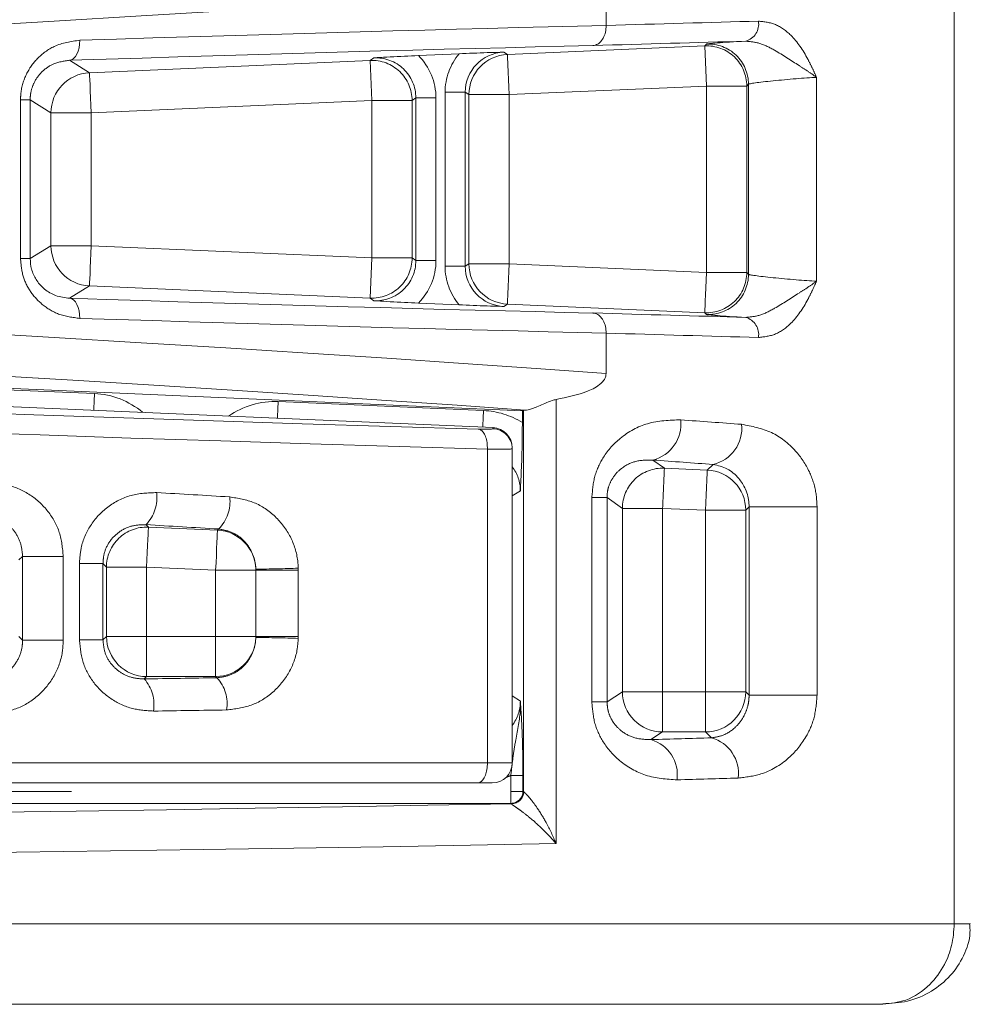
# Model space of a CAD drawing. Header units: millimetres. Extents: x 2 to 601, y 5 to 415.
# Tile 122 of 141: x 437.35 to 439.72, y 281.16 to 283.61. Entities that reach past the tile are written whole.
import ezdxf

# ---------------------------------------------------------------- set-up
doc = ezdxf.new("R2010")
doc.units = ezdxf.units.MM
doc.linetypes.add('PHANTOM', pattern=[12.7, 6.35, -1.27, 1.27, -1.27, 1.27, -1.27])
doc.styles.add('SLDTEXTSTYLE0', font='TXT', dxfattribs={"width": 0.605})
doc.dimstyles.new('SLDDIMSTYLE2', dxfattribs={"dimtxt": 2.5, "dimasz": 2.5, "dimexe": 0, "dimexo": 0.0625, "dimtad": 1, "dimdec": 0, "dimlfac": 10, "dimrnd": 1e-09, "dimzin": 12, "dimdsep": 46, "dimtxsty": 'SLDTEXTSTYLE0', "dimsah": 1, "dimcen": 0.09, "dimadec": 0, "dimazin": 3, "dimtfac": 1, "dimtdec": 0, "dimtofl": 0, "dimtmove": 0, "dimatfit": 3, "dimfxl": 0, "dimfrac": 2, "dimtolj": 1, "dimtzin": 12, "dimarcsym": 0})

# ---------------------------------------------------------------- blocks, each defined once
blk = doc.blocks.new('_D_3')
at = {"color": 7, "linetype": 'Continuous', "lineweight": 0}
for p, q in [((147.0729, 285.3898), (147.0729, 311.1765)), ((504.3394, 282.2649), (504.3394, 311.1765)), ((504.3394, 310.1765), (147.0729, 310.1765))]:
    blk.add_line(p, q, dxfattribs=at)
for points in [[(147.0729, 310.1765), (149.5729, 309.8665), (149.5729, 310.4865)], [(504.3394, 310.1765), (501.8394, 310.4865), (501.8394, 309.8665)]]:
    blk.add_solid(points, dxfattribs=at)
at = {"color": 7, "linetype": 'Continuous', "lineweight": 0, "char_height": 2.5, "attachment_point": 1, "style": 'SLDTEXTSTYLE0'}
for s, insert in [('3573', (332.329, 313.3991)), ('~', (330.3221, 313.3991))]:
    blk.add_mtext(s, dxfattribs=dict(at, insert=insert))

msp = doc.modelspace()

# ---------------------------------------------------------------- linework, layer by layer
at = {"color": 7, "linetype": 'PHANTOM', "lineweight": 0}
for p, q in [((439.6759, 281.3598), (439.6759, 284.6018)), ((438.566, 283.52), (439.0563, 283.5414)), ((439.0563, 283.5414), (439.0605, 283.5458)), ((439.0607, 283.4415), (439.0563, 283.5414)), ((438.2249, 283.5051), (438.2342, 283.5117)), ((438.5567, 283.5258), (438.566, 283.52)), ((437.4786, 283.5054), (437.5278, 283.4747)), ((437.5278, 283.4747), (438.2249, 283.5051)), ((438.2293, 283.4052), (438.2249, 283.5051)), ((439.3337, 283.4631), (439.3337, 282.9565)), ((439.0607, 283.4415), (438.5703, 283.4201)), ((439.0607, 282.9781), (439.0607, 283.4415)), ((439.0607, 283.4415), (439.1607, 283.4415)), ((439.1648, 283.4459), (439.1607, 283.4415)), ((439.1607, 283.4415), (439.1607, 282.9781)), ((439.1648, 282.9737), (439.1648, 283.4459)), ((438.3385, 283.4118), (438.3293, 283.4052)), ((438.3385, 283.4118), (438.3885, 283.4118)), ((438.3385, 283.0078), (438.3385, 283.4118)), ((438.3885, 283.4118), (438.3885, 283.0078)), ((438.4611, 283.4259), (438.4111, 283.4259)), ((438.4111, 282.9937), (438.4111, 283.4259)), ((438.4611, 283.4259), (438.4611, 282.9937)), ((438.4704, 283.4201), (438.4611, 283.4259)), ((438.4704, 282.9995), (438.4704, 283.4201)), ((438.4704, 283.4201), (438.5703, 283.4201)), ((438.5703, 283.4201), (438.5703, 282.9995)), ((437.3566, 283.0126), (437.3566, 283.407)), ((437.3805, 283.407), (437.3566, 283.407)), ((437.3805, 283.407), (437.3805, 283.0126)), ((437.4322, 283.3748), (437.3805, 283.407)), ((438.2293, 283.4052), (437.5322, 283.3748)), ((438.3293, 283.4052), (438.2293, 283.4052)), ((438.2293, 283.0144), (438.2293, 283.4052)), ((438.3293, 283.4052), (438.3293, 283.0144)), ((437.4322, 283.0448), (437.4322, 283.3748)), ((437.5322, 283.3748), (437.4322, 283.3748)), ((437.5322, 283.3748), (437.5322, 283.0448)), ((437.3805, 283.0126), (437.4322, 283.0448)), ((437.5322, 283.0448), (437.4322, 283.0448)), ((437.5322, 283.0448), (438.2293, 283.0144)), ((437.3805, 283.0126), (437.3566, 283.0126)), ((438.2249, 282.9145), (438.2293, 283.0144)), ((438.3293, 283.0144), (438.2293, 283.0144)), ((438.3293, 283.0144), (438.3385, 283.0078)), ((438.3385, 283.0078), (438.3885, 283.0078)), ((438.4611, 282.9937), (438.4111, 282.9937)), ((438.4611, 282.9937), (438.4704, 282.9995)), ((438.4704, 282.9995), (438.5703, 282.9995)), ((438.5703, 282.9995), (439.0607, 282.9781)), ((439.0607, 282.9781), (439.1607, 282.9781)), ((439.1607, 282.9781), (439.1648, 282.9737)), ((437.5278, 282.9449), (437.4786, 282.9142)), ((438.2249, 282.9145), (437.5278, 282.9449)), ((438.2342, 282.9079), (438.2249, 282.9145)), ((438.566, 282.8996), (438.5567, 282.8939)), ((439.0563, 282.8782), (438.566, 282.8996)), ((439.0605, 282.8738), (439.0563, 282.8782)), ((437.0273, 282.6997), (437.5401, 282.6773)), ((437.9968, 282.6574), (438.5068, 282.6351)), ((438.6867, 282.6627), (438.6867, 281.5593)), ((438.5302, 282.5901), (438.5302, 282.5928)), ((438.9273, 282.5122), (438.9558, 282.492)), ((438.9558, 282.492), (439.0624, 282.4874)), ((439.0624, 282.4874), (439.0768, 282.5012)), ((438.5981, 282.4356), (438.578, 282.423)), ((438.7758, 281.9113), (438.7758, 282.4192)), ((438.7758, 282.4192), (438.8136, 282.4192)), ((438.8136, 282.4192), (438.8136, 281.9113)), ((438.8516, 282.3922), (438.8136, 282.4192)), ((438.8516, 281.9366), (438.8516, 282.3922)), ((438.8516, 282.3922), (438.9514, 282.3922)), ((439.058, 282.3875), (438.9514, 282.3922)), ((438.9514, 282.3922), (438.9514, 281.9366)), ((439.058, 281.9366), (439.058, 282.3875)), ((439.058, 282.3875), (439.158, 282.3875)), ((439.1664, 282.3956), (439.158, 282.3875)), ((439.158, 282.3875), (439.158, 281.9366)), ((439.1664, 282.3956), (439.3352, 282.3956)), ((439.1664, 281.9281), (439.1664, 282.3956)), ((439.3352, 282.3956), (439.3352, 281.9281)), ((437.6685, 282.3516), (437.6743, 282.3455)), ((437.6743, 282.3455), (437.8457, 282.3381)), ((437.8457, 282.3381), (437.8486, 282.3408)), ((437.3618, 282.2728), (437.3525, 282.264)), ((437.3618, 282.2728), (437.4628, 282.2728)), ((437.3618, 282.0648), (437.3618, 282.2728)), ((437.4628, 282.2728), (437.4628, 282.0648)), ((437.5029, 282.0654), (437.5029, 282.2548)), ((437.5029, 282.2548), (437.5614, 282.2548)), ((437.5614, 282.2548), (437.5614, 282.0654)), ((437.57, 282.2458), (437.5614, 282.2548)), ((437.57, 282.0741), (437.57, 282.2458)), ((437.57, 282.2458), (437.6699, 282.2458)), ((437.8413, 282.2383), (437.6699, 282.2458)), ((437.6699, 282.2458), (437.6699, 282.0741)), ((437.9412, 282.2383), (437.8413, 282.2383)), ((437.8413, 282.0741), (437.8413, 282.2383)), ((437.9412, 282.2383), (437.9412, 282.2412)), ((437.9412, 282.2383), (438.0466, 282.2383)), ((437.9412, 282.0741), (437.9412, 282.2383)), ((438.0465, 282.2435), (438.0466, 282.2383)), ((438.0466, 282.2383), (438.0466, 282.0741)), ((437.3525, 282.0741), (437.3618, 282.0648)), ((437.3618, 282.0648), (437.4628, 282.0648)), ((437.5029, 282.0654), (437.5614, 282.0654)), ((437.5614, 282.0654), (437.57, 282.0741)), ((437.6699, 282.0741), (437.57, 282.0741)), ((437.6699, 282.0741), (437.8413, 282.0741)), ((437.6699, 282.0741), (437.6699, 281.9742)), ((437.8413, 282.0741), (437.8413, 281.9742)), ((437.8413, 282.0741), (437.9412, 282.0741)), ((437.9412, 282.0713), (437.9412, 282.0741)), ((437.9412, 282.0741), (438.0466, 282.0741)), ((438.0466, 282.0741), (438.0465, 282.0691)), ((437.6699, 281.9742), (437.664, 281.9683)), ((437.8413, 281.9742), (437.6699, 281.9742)), ((437.8444, 281.9712), (437.8413, 281.9742)), ((438.578, 281.9264), (438.5981, 281.913)), ((438.8136, 281.9113), (438.8516, 281.9366)), ((438.8516, 281.9366), (438.9514, 281.9366)), ((438.9514, 281.9366), (439.058, 281.9366)), ((438.9514, 281.9366), (438.9514, 281.8366)), ((439.058, 281.9366), (439.158, 281.9366)), ((439.058, 281.9366), (439.058, 281.8366)), ((439.158, 281.9366), (439.1664, 281.9281)), ((439.1664, 281.9281), (439.3352, 281.9281)), ((438.7758, 281.9113), (438.8136, 281.9113)), ((438.9514, 281.8366), (438.9226, 281.8174)), ((439.058, 281.8366), (438.9514, 281.8366)), ((439.0727, 281.822), (439.058, 281.8366)), ((434.7604, 281.7598), (438.5164, 281.7598)), ((438.5164, 281.7598), (438.578, 281.7598)), ((438.5746, 281.7284), (438.6046, 281.7284)), ((438.5746, 281.689), (438.5746, 281.7284)), ((438.6046, 281.7284), (438.6046, 281.689)), ((428.5936, 281.689), (438.5746, 281.689)), ((438.5746, 281.659), (438.5746, 281.689)), ((438.5746, 281.689), (438.6046, 281.689)), ((438.6046, 281.689), (438.6061, 281.6883)), ((438.6061, 281.6883), (438.6063, 281.6882)), ((438.5761, 281.6583), (438.5746, 281.659)), ((438.576, 281.6582), (438.5761, 281.6583)), ((434.8409, 281.3598), (439.6759, 281.3598)), ((439.6759, 281.3598), (439.7163, 281.3598))]:
    msp.add_line(p, q, dxfattribs=at)
at = {"color": 7, "linetype": 'Continuous', "lineweight": 15}
for p, q in [((438.8112, 283.5921), (438.8112, 283.6926)), ((438.8112, 283.5919), (438.8112, 283.5921)), ((438.3451, 283.5174), (438.4458, 283.5218)), ((438.4458, 282.8979), (438.3451, 282.9022)), ((438.8112, 282.8275), (438.8112, 282.8277)), ((438.8112, 282.7271), (438.8112, 282.8275)), ((434.5848, 282.8098), (438.6031, 282.6344)), ((434.5848, 282.765), (438.5302, 282.5928)), ((438.6031, 282.6344), (438.6063, 282.6358)), ((438.6031, 282.6056), (438.6031, 282.6344)), ((438.6063, 281.6882), (438.6063, 282.6358)), ((438.5164, 282.5392), (438.5164, 282.5389)), ((438.5164, 281.7598), (438.5164, 282.5389)), ((438.578, 282.5428), (438.578, 282.5402)), ((438.578, 282.5402), (438.578, 281.7598)), ((438.4916, 281.7098), (434.7599, 281.7098)), ((438.528, 281.7098), (438.4916, 281.7098)), ((438.5746, 281.659), (428.7544, 281.659)), ((439.4984, 281.1598), (434.8181, 281.1598))]:
    msp.add_line(p, q, dxfattribs=at)
at = {"color": 7, "linetype": 'PHANTOM', "lineweight": 0, "flags": 128}
for points in [[(437.4786, 283.5054), (437.4837, 283.5067), (437.4886, 283.5097), (437.493, 283.5145), (437.4968, 283.5207), (437.4999, 283.5282), (437.5021, 283.5367), (437.5034, 283.5458), (437.5037, 283.5553)], [(437.5322, 283.3748), (437.5314, 283.3941), (437.5306, 283.4126), (437.5298, 283.4297), (437.5292, 283.4448), (437.5286, 283.4572), (437.5282, 283.4666), (437.5279, 283.4725), (437.5278, 283.4747)], [(437.5322, 283.0448), (437.5314, 283.0256), (437.5306, 283.007), (437.5298, 282.9899), (437.5292, 282.9748), (437.5286, 282.9624), (437.5282, 282.953), (437.5279, 282.9472), (437.5278, 282.9449)], [(439.0607, 282.9781), (439.0598, 282.9588), (439.059, 282.9403), (439.0583, 282.9231), (439.0576, 282.9081), (439.0571, 282.8956), (439.0567, 282.8863), (439.0564, 282.8804), (439.0563, 282.8782)], [(437.4786, 282.9142), (437.4837, 282.9129), (437.4886, 282.9099), (437.493, 282.9052), (437.4968, 282.8989), (437.4999, 282.8914), (437.5021, 282.883), (437.5034, 282.8738), (437.5037, 282.8643)], [(437.5401, 282.6773), (437.5393, 282.6583), (437.5385, 282.6399), (437.5383, 282.6361)], [(437.9968, 282.6574), (437.996, 282.6383), (437.9952, 282.62), (437.995, 282.6161)], [(438.5068, 282.6351), (438.5059, 282.6161), (438.5051, 282.5977), (438.505, 282.5939)], [(437.6743, 282.3455), (437.6742, 282.3428), (437.6739, 282.3365), (437.6735, 282.327), (437.6729, 282.3145), (437.6723, 282.2996), (437.6715, 282.2828), (437.6707, 282.2646), (437.6699, 282.2458)], [(437.8457, 282.3381), (437.8456, 282.3353), (437.8453, 282.329), (437.8449, 282.3195), (437.8443, 282.3071), (437.8437, 282.2922), (437.843, 282.2753), (437.8422, 282.2571), (437.8413, 282.2383)]]:
    msp.add_lwpolyline(points, dxfattribs=at)
at = {"color": 7, "linetype": 'PHANTOM', "lineweight": 0}
for centre, radius, start, end in [((439.1456, 283.5957), 0.0445, 286.3329, 9.3921), ((439.0606, 283.4415), 0.1, 0.0304, 92.475), ((439.0648, 283.4459), 0.1, 0.0114, 92.4809), ((438.5704, 283.4201), 0.1, 92.5318, 179.9788), ((451.0069, 284.0134), 12.4507, 182.27096, 182.73108), ((438.2293, 283.4052), 0.1, 0.0171, 92.4752), ((437.5323, 283.3747), 0.1001, 92.546, 179.9645), ((437.5323, 283.0449), 0.1001, 180.0355, 267.454), ((438.2293, 283.0144), 0.1, 267.5248, 359.9829), ((438.5704, 282.9996), 0.1, 180.0212, 267.4682), ((451.0069, 282.4063), 12.4507, 177.26892, 177.72904), ((439.0606, 282.9782), 0.1, 267.525, 359.9696), ((439.0648, 282.9738), 0.1, 267.5191, 359.9886), ((439.1456, 282.824), 0.0445, 350.6079, 73.6671), ((438.9044, 282.6019), 0.0926, 284.3164, 6.2788), ((438.528, 282.5402), 0.05, 0.0045, 87.5111), ((439.0556, 282.5914), 0.0927, 283.2266, 5.9568), ((438.9517, 282.392), 0.1001, 87.6546, 179.8924), ((474.7769, 280.8852), 35.8571, 177.43165, 177.59134), ((492.1822, 280.1161), 53.1727, 177.44399, 177.55168), ((439.0579, 282.3874), 0.1001, 0.0716, 87.4298), ((437.5968, 282.4196), 0.0988, 316.5441, 6.8908), ((437.7818, 282.4087), 0.0952, 314.5052, 7.1796), ((437.6702, 282.2454), 0.1002, 87.6882, 179.8021), ((437.841, 282.238), 0.1002, 1.8318, 87.315), ((437.9219, 285.5436), 3.3025, 270.335, 272.1638), ((437.6703, 282.0744), 0.1002, 180.2008, 269.8052), ((437.841, 282.0745), 0.1002, 270.1965, 358.2155), ((437.9219, 278.6451), 3.4262, 87.9156, 89.6783), ((437.5905, 281.9041), 0.0976, 350.7467, 41.132), ((437.7757, 281.9068), 0.0941, 350.5132, 43.1596), ((438.9517, 281.9367), 0.1001, 180.0939, 269.8685), ((439.0579, 281.9367), 0.1001, 270.0676, 359.9289), ((439.0484, 281.7337), 0.0916, 352.6865, 74.6084), ((438.8967, 281.7298), 0.0914, 352.2637, 73.5408), ((438.5745, 281.6891), 0.03, 270.1483, 359.8909), ((438.5761, 281.6883), 0.03, 270.1021, 359.9371)]:
    msp.add_arc(centre, radius, start, end, dxfattribs=at)
at = {"color": 7, "linetype": 'Continuous', "lineweight": 15}
for centre, radius, start, end in [((438.528, 281.7598), 0.05, 270, 0), ((438.5762, 281.6883), 0.0301, 269.6239, 359.8435)]:
    msp.add_arc(centre, radius, start, end, dxfattribs=at)
at = {"color": 7, "linetype": 'PHANTOM', "lineweight": 0}
for centre, major_axis, ratio, start_param, end_param in [((434.2443, 283.6956), (5.8647, 0.2562), 0.026161, 4.882562, 5.550835), ((434.2487, 283.5957), (5.9647, 0.2562), 0.025724, 4.8826, 5.582202), ((434.2487, 283.3278), (5.9647, 0.2583), 0.017293, 0.699129, 0.99281), ((433.6848, 283.2585), (8.2, 0.3559), 0.017333, 0.834075, 0.894693), ((434.2508, 283.2779), (5.9147, 0.2583), 0.017438, 0.698287, 0.992797), ((433.687, 283.2086), (8.15, 0.3559), 0.017438, 0.834065, 0.895286), ((439.2605, 283.5544), (0.2, 0.0087), 0.017438, 2.107172, 3.123378), ((438.2385, 283.4117), (0.0816, 0.058), 0.998969, 5.665439, 7.27939), ((438.2385, 283.4117), (-0.1223, -0.087), 0.999484, 2.523847, 3.304561), ((438.5612, 283.4258), (-0.1273, 0.0794), 0.999524, 6.147041, 6.840532), ((438.5612, 283.4258), (0.0849, -0.053), 0.999049, 2.172212, 3.698939), ((439.2648, 283.4546), (0.1, 0.0087), 0.034679, 0.807806, 3.121107), ((438.2385, 283.0079), (0.0816, -0.058), 0.998969, 5.28698, 6.900931), ((438.2385, 283.0079), (0.1223, -0.087), 0.999484, 6.120217, 6.900931), ((438.5612, 282.9938), (0.1273, 0.0794), 0.999524, 2.584246, 3.277737), ((438.5612, 282.9938), (0.0849, 0.053), 0.999049, 2.584246, 4.110973), ((439.2648, 282.9651), (0.1, -0.0087), 0.034679, 3.162078, 5.47538), ((434.2487, 282.8239), (5.9647, -0.2562), 0.025724, 0.700983, 1.400585), ((434.2508, 283.1417), (5.9147, -0.2583), 0.017438, 5.290388, 5.584898), ((433.687, 283.2111), (8.15, -0.3559), 0.017438, 5.387899, 5.44912), ((439.2605, 282.8652), (0.2, -0.0087), 0.017438, 3.159808, 4.176014), ((434.2487, 283.0918), (5.9647, -0.2583), 0.017293, 5.290375, 5.584057), ((434.2443, 282.724), (5.8647, -0.2562), 0.026161, 0.73235, 1.400623), ((433.6848, 283.1611), (8.2, -0.3559), 0.017333, 5.388492, 5.449111), ((434.6701, 283.099), (10.532, -0.4604), 0.034887, 4.732561, 5.085454), ((437.5312, 282.4774), (-0.1446, -0.1385), 0.998834, 3.250522, 3.904591), ((434.6679, 283.0491), (10.582, -0.4604), 0.034723, 4.732547, 5.086117), ((437.9884, 282.4575), (-0.1385, 0.1447), 0.998727, 5.476607, 6.130676), ((438.4977, 282.4352), (0.1701, 0.106), 0.998099, 0.460185, 0.968898), ((433.6848, 282.6255), (8.2, -0.3541), 0.034464, 0.843161, 0.867637), ((438.4302, 282.5945), (0.1, -0.0044), 0.034887, 5.402483, 6.28471), ((438.428, 282.5446), (0.15, -0.0044), 0.023283, 5.34318, 6.283863), ((433.6804, 282.5256), (8.1, -0.3541), 0.034887, 0.843198, 0.867674), ((438.4977, 282.4352), (0.0853, 0.0532), 0.994321, 5.726662, 6.37187), ((434.6679, 282.0347), (10.582, -0.4598), 0.051963, 1.26501, 1.282957), ((434.6644, 281.9549), (10.502, -0.4598), 0.052358, 1.265045, 1.282992), ((434.6679, 282.4958), (10.502, 0), 0.052408, 5.001695, 5.019662), ((438.4977, 281.9134), (0.0837, -0.0558), 0.994096, 6.224716, 6.87004), ((434.6679, 282.4159), (10.582, 0), 0.052012, 5.001695, 5.019662), ((433.6848, 282.0332), (8.1, 0), 0.034921, 5.415559, 5.440114), ((438.4977, 281.9134), (-0.1668, 0.1111), 0.998023, 2.489418, 2.551796), ((433.6848, 281.9332), (8.2, 0), 0.034495, 5.415559, 5.440114), ((433.6848, 281.8273), (8.1, 0), 0.026186, 4.853852, 5.360738), ((433.6848, 281.7274), (8.2, 0), 0.025867, 4.853852, 5.368432)]:
    msp.add_ellipse(centre, major_axis=major_axis, ratio=ratio, start_param=start_param, end_param=end_param, dxfattribs=at)
at = {"color": 7, "linetype": 'Continuous', "lineweight": 15}
for centre, major_axis, ratio, start_param, end_param in [((438.6562, 282.6336), (0.05, -0.0022), 0.026161, 2.759153, 3.090376), ((438.528, 282.5428), (0, 0.05), 0.99939, 4.712389, 6.239579)]:
    msp.add_ellipse(centre, major_axis=major_axis, ratio=ratio, start_param=start_param, end_param=end_param, dxfattribs=at)
for points, knots in [([(438.7783, 283.5421), (438.7785, 283.5421), (438.7806, 283.5422), (438.7867, 283.5435), (438.7957, 283.5489), (438.8044, 283.5602), (438.8103, 283.5751), (438.8109, 283.5863), (438.8112, 283.5919)], [0, 0, 0, 0, 0.013154, 0.1192682, 0.3403597, 0.5606007, 0.780288, 1, 1, 1, 1]), ([(438.2342, 283.5117), (438.2344, 283.5117), (438.2371, 283.5118), (438.261, 283.5132), (438.2956, 283.5151), (438.3332, 283.5168), (438.3451, 283.5174)], [0, 0, 0, 0, 0.005044, 0.083145, 0.711302, 1, 1, 1, 1]), ([(438.4458, 283.5218), (438.4576, 283.5223), (438.4952, 283.5238), (438.53, 283.5249), (438.5538, 283.5257), (438.5566, 283.5257), (438.5567, 283.5258)], [0, 0, 0, 0, 0.2887743, 0.9165898, 0.9948024, 1, 1, 1, 1]), ([(437.3805, 283.0126), (437.3811, 283.0037), (437.3818, 282.9938), (437.3875, 282.9752), (437.3969, 282.956), (437.4174, 282.9345), (437.4454, 282.9182), (437.4668, 282.9156), (437.4786, 282.9142)], [0, 0, 0, 0, 0.144084, 0.161301, 0.327545, 0.511311, 0.731975, 1, 1, 1, 1]), ([(438.3451, 282.9022), (438.3332, 282.9028), (438.2956, 282.9045), (438.261, 282.9065), (438.2371, 282.9078), (438.2344, 282.9079), (438.2342, 282.9079)], [0, 0, 0, 0, 0.288698, 0.916855, 0.994956, 1, 1, 1, 1]), ([(438.5567, 282.8939), (438.5566, 282.8939), (438.5538, 282.894), (438.53, 282.8947), (438.4952, 282.8958), (438.4576, 282.8974), (438.4458, 282.8979)], [0, 0, 0, 0, 0.005198, 0.08341, 0.711226, 1, 1, 1, 1]), ([(438.7783, 282.8776), (438.7785, 282.8776), (438.7806, 282.8774), (438.7867, 282.8762), (438.7957, 282.8708), (438.8044, 282.8594), (438.8103, 282.8445), (438.8109, 282.8333), (438.8112, 282.8277)], [0, 0, 0, 0, 0.013154, 0.119268, 0.34036, 0.560601, 0.780289, 1, 1, 1, 1]), ([(438.8112, 282.7271), (438.811, 282.7248), (438.8105, 282.7195), (438.8062, 282.7107), (438.7924, 282.6958), (438.752, 282.6758), (438.7135, 282.6681), (438.6867, 282.6627)], [0, 0, 0, 0, 0.038668, 0.087251, 0.170469, 0.422839, 1, 1, 1, 1]), ([(438.6098, 282.6361), (438.6122, 282.6363), (438.6171, 282.6367), (438.6291, 282.6402), (438.6434, 282.6458), (438.6598, 282.6531), (438.6749, 282.6599), (438.6835, 282.662), (438.6867, 282.6627)], [0, 0, 0, 0, 0.162556, 0.324889, 0.490016, 0.673602, 0.878881, 1, 1, 1, 1]), ([(438.6031, 282.6056), (438.603, 282.5886), (438.6027, 282.5481), (438.6009, 282.4899), (438.5991, 282.4542), (438.5981, 282.4357), (438.5981, 282.4356)], [0, 0, 0, 0, 0.254336, 0.606836, 0.996826, 1, 1, 1, 1]), ([(438.5164, 282.5392), (438.5162, 282.5448), (438.5159, 282.5559), (438.512, 282.5708), (438.506, 282.5821), (438.4996, 282.5876), (438.4954, 282.5888), (438.4939, 282.589), (438.4938, 282.589)], [0, 0, 0, 0, 0.21979, 0.4396, 0.660226, 0.88261, 0.989443, 1, 1, 1, 1]), ([(439.1664, 282.3956), (439.1661, 282.4016), (439.1657, 282.4106), (439.1625, 282.4256), (439.1555, 282.4459), (439.1386, 282.4713), (439.1113, 282.4934), (439.0888, 282.4985), (439.0768, 282.5012)], [0, 0, 0, 0, 0.076493, 0.114431, 0.211533, 0.401313, 0.679961, 1, 1, 1, 1]), ([(438.5164, 281.7598), (438.5161, 281.7542), (438.5156, 281.7431), (438.5115, 281.7282), (438.5053, 281.7168), (438.4984, 281.711), (438.4937, 281.7098), (438.4917, 281.7098), (438.4916, 281.7098)], [0, 0, 0, 0, 0.212131, 0.42427, 0.637085, 0.851641, 0.98981, 1, 1, 1, 1]), ([(439.4984, 281.1598), (439.5177, 281.1619), (439.56, 281.1665), (439.6146, 281.2033), (439.6515, 281.2536), (439.6721, 281.3064), (439.6746, 281.3417), (439.6759, 281.3598)], [0, 0, 0, 0, 0.211599, 0.461801, 0.666668, 0.828933, 1, 1, 1, 1]), ([(439.4985, 281.161), (439.5193, 281.1621), (439.5615, 281.1642), (439.6195, 281.1898), (439.668, 281.2287), (439.7008, 281.2793), (439.7169, 281.3254), (439.7146, 281.3526), (439.714, 281.3598)], [0, 0, 0, 0, 0.189193, 0.384728, 0.569337, 0.750729, 0.93412, 1, 1, 1, 1])]:
    msp.add_open_spline(points, degree=3, knots=knots, dxfattribs=at)
at = {"color": 7, "linetype": 'PHANTOM', "lineweight": 0}
for points, knots in [([(439.1895, 283.6029), (439.204, 283.6013), (439.2328, 283.5981), (439.2766, 283.5655), (439.3047, 283.5241), (439.3232, 283.4865), (439.3302, 283.4712), (439.3336, 283.4633), (439.3337, 283.4631)], [0, 0, 0, 0, 0.230175, 0.459419, 0.785614, 0.891202, 0.99695, 1, 1, 1, 1]), ([(437.3566, 283.407), (437.3568, 283.4126), (437.3576, 283.4348), (437.3691, 283.4724), (437.3983, 283.5132), (437.444, 283.5465), (437.4821, 283.5522), (437.5037, 283.5553)], [0, 0, 0, 0, 0.066851, 0.264218, 0.461186, 0.69446, 1, 1, 1, 1]), ([(439.3337, 283.4631), (439.3336, 283.4632), (439.327, 283.4683), (439.313, 283.4779), (439.2785, 283.5), (439.2383, 283.5263), (439.1939, 283.5497), (439.1698, 283.5519), (439.1581, 283.553)], [0, 0, 0, 0, 0.002906, 0.140541, 0.270029, 0.612323, 0.813315, 1, 1, 1, 1]), ([(437.4786, 283.5054), (437.4643, 283.5034), (437.4395, 283.5), (437.409, 283.4783), (437.3905, 283.4531), (437.3832, 283.4319), (437.3809, 283.4172), (437.3806, 283.4108), (437.3805, 283.407)], [0, 0, 0, 0, 0.324763, 0.563365, 0.754962, 0.895652, 0.93887, 1, 1, 1, 1]), ([(437.5037, 282.8643), (437.4859, 282.8665), (437.4532, 282.8707), (437.4111, 282.8958), (437.3808, 282.9286), (437.3606, 282.9682), (437.3579, 282.9978), (437.3566, 283.0126)], [0, 0, 0, 0, 0.251413, 0.464396, 0.649402, 0.824664, 1, 1, 1, 1]), ([(439.1581, 282.8666), (439.1698, 282.8677), (439.1939, 282.8699), (439.2383, 282.8934), (439.2785, 282.9196), (439.313, 282.9417), (439.327, 282.9513), (439.3336, 282.9564), (439.3337, 282.9565)], [0, 0, 0, 0, 0.186685, 0.387677, 0.729971, 0.859459, 0.997094, 1, 1, 1, 1]), ([(439.3337, 282.9565), (439.3336, 282.9563), (439.3302, 282.9484), (439.3232, 282.9331), (439.3047, 282.8955), (439.2766, 282.8541), (439.2328, 282.8215), (439.204, 282.8183), (439.1895, 282.8167)], [0, 0, 0, 0, 0.00305, 0.108798, 0.214386, 0.540581, 0.769825, 1, 1, 1, 1]), ([(438.7758, 282.4192), (438.7773, 282.4373), (438.7804, 282.4735), (438.8056, 282.5258), (438.8495, 282.5739), (438.9167, 282.6096), (438.9687, 282.6112), (438.9965, 282.6121)], [0, 0, 0, 0, 0.1414258, 0.2827955, 0.4688485, 0.7166187, 1, 1, 1, 1]), ([(439.3352, 282.3956), (439.3346, 282.4074), (439.333, 282.4381), (439.3162, 282.4886), (439.2794, 282.5427), (439.2213, 282.5872), (439.1731, 282.5962), (439.1478, 282.601)], [0, 0, 0, 0, 0.098947, 0.257423, 0.453265, 0.713733, 1, 1, 1, 1]), ([(438.9273, 282.5122), (438.9131, 282.5123), (438.8872, 282.5124), (438.8531, 282.4965), (438.8299, 282.4738), (438.818, 282.4502), (438.8139, 282.4317), (438.8137, 282.4225), (438.8136, 282.4192)], [0, 0, 0, 0, 0.324563, 0.592196, 0.7722, 0.891551, 0.961065, 1, 1, 1, 1]), ([(437.292, 282.4547), (437.303, 282.4534), (437.3342, 282.4499), (437.3821, 282.4283), (437.4268, 282.3869), (437.457, 282.3332), (437.4609, 282.2929), (437.4628, 282.2728)], [0, 0, 0, 0, 0.12312, 0.348483, 0.568406, 0.784299, 1, 1, 1, 1]), ([(437.5029, 282.2548), (437.5038, 282.268), (437.506, 282.3012), (437.5283, 282.3523), (437.5717, 282.3987), (437.6302, 282.4289), (437.6733, 282.4306), (437.6949, 282.4314)], [0, 0, 0, 0, 0.132186, 0.33463, 0.549973, 0.775003, 1, 1, 1, 1]), ([(437.8763, 282.4206), (437.8969, 282.4173), (437.9382, 282.4105), (437.9914, 282.3743), (438.0296, 282.3235), (438.0446, 282.2765), (438.0462, 282.2496), (438.0465, 282.2435)], [0, 0, 0, 0, 0.236739, 0.473134, 0.706865, 0.932733, 1, 1, 1, 1]), ([(437.3618, 282.2728), (437.3607, 282.2841), (437.3586, 282.3067), (437.3421, 282.3367), (437.3178, 282.3598), (437.2917, 282.372), (437.2747, 282.3741), (437.2686, 282.3749)], [0, 0, 0, 0, 0.211581, 0.426276, 0.6476165, 0.8757412, 1, 1, 1, 1]), ([(437.6685, 282.3516), (437.6565, 282.3513), (437.6329, 282.3508), (437.6002, 282.3348), (437.5757, 282.3094), (437.563, 282.2807), (437.5619, 282.2621), (437.5614, 282.2548)], [0, 0, 0, 0, 0.236951, 0.467219, 0.679563, 0.873818, 1, 1, 1, 1]), ([(437.9412, 282.2412), (437.941, 282.2446), (437.9401, 282.2597), (437.9318, 282.2862), (437.911, 282.3145), (437.8822, 282.3349), (437.8598, 282.3388), (437.8486, 282.3408)], [0, 0, 0, 0, 0.06481, 0.285055, 0.518276, 0.758378, 1, 1, 1, 1]), ([(437.2644, 281.9625), (437.2756, 281.9639), (437.2981, 281.9668), (437.3276, 281.9853), (437.3496, 282.0121), (437.3605, 282.0405), (437.3615, 282.0585), (437.3618, 282.0648)], [0, 0, 0, 0, 0.223994, 0.447896, 0.669072, 0.883222, 1, 1, 1, 1]), ([(437.4628, 282.0648), (437.4622, 282.0534), (437.4604, 282.0214), (437.4406, 281.9707), (437.4002, 281.9227), (437.3458, 281.8897), (437.3047, 281.885), (437.2842, 281.8826)], [0, 0, 0, 0, 0.119378, 0.33601, 0.556673, 0.7781, 1, 1, 1, 1]), ([(437.6868, 281.8884), (437.6693, 281.8896), (437.6322, 281.892), (437.5801, 281.9164), (437.5373, 281.9562), (437.5085, 282.0076), (437.5048, 282.0462), (437.5029, 282.0654)], [0, 0, 0, 0, 0.1887636, 0.3998791, 0.6018593, 0.801057, 1, 1, 1, 1]), ([(437.5614, 282.0654), (437.5624, 282.0547), (437.5644, 282.0331), (437.5808, 282.0045), (437.6048, 281.9827), (437.6339, 281.9698), (437.6543, 281.9688), (437.664, 281.9683)], [0, 0, 0, 0, 0.190122, 0.382761, 0.583749, 0.801025, 1, 1, 1, 1]), ([(437.8444, 281.9712), (437.8557, 281.9727), (437.8783, 281.9757), (437.9078, 281.9948), (437.9297, 282.0222), (437.9397, 282.0498), (437.9408, 282.0665), (437.9412, 282.0713)], [0, 0, 0, 0, 0.234314, 0.467632, 0.695356, 0.910861, 1, 1, 1, 1]), ([(438.0465, 282.0691), (438.0459, 282.0604), (438.0438, 282.0309), (438.0258, 281.9819), (437.9855, 281.9327), (437.9308, 281.8988), (437.8893, 281.8938), (437.8685, 281.8913)], [0, 0, 0, 0, 0.092503, 0.312962, 0.540595, 0.770116, 1, 1, 1, 1]), ([(439.1664, 281.9281), (439.1661, 281.9219), (439.1656, 281.9121), (439.1614, 281.8936), (439.1515, 281.8698), (439.1301, 281.8439), (439.1026, 281.8266), (439.0817, 281.8234), (439.0727, 281.822)], [0, 0, 0, 0, 0.076226, 0.120397, 0.255542, 0.468994, 0.769981, 1, 1, 1, 1]), ([(439.3352, 281.9281), (439.3337, 281.9093), (439.3306, 281.8716), (439.3056, 281.816), (439.2616, 281.7638), (439.2022, 281.7294), (439.1581, 281.7243), (439.1392, 281.722)], [0, 0, 0, 0, 0.152638, 0.304956, 0.517688, 0.793979, 1, 1, 1, 1]), ([(438.5746, 281.7284), (438.5762, 281.7436), (438.5796, 281.7747), (438.5887, 281.8301), (438.5976, 281.8715), (438.5983, 281.9025), (438.5982, 281.9093), (438.5982, 281.9118), (438.5981, 281.9128), (438.5981, 281.913)], [0, 0, 0, 0, 0.214641, 0.440779, 0.877369, 0.95585, 0.982735, 0.99698, 1, 1, 1, 1]), ([(438.5981, 281.913), (438.5981, 281.9129), (438.5984, 281.9079), (438.6003, 281.8841), (438.6024, 281.8447), (438.6042, 281.7839), (438.6045, 281.7469), (438.6046, 281.7284)], [0, 0, 0, 0, 0.00313, 0.108345, 0.521106, 0.760001, 1, 1, 1, 1]), ([(438.9872, 281.7175), (438.961, 281.7193), (438.9114, 281.7227), (438.8475, 281.7583), (438.8044, 281.8063), (438.78, 281.8583), (438.7772, 281.8942), (438.7758, 281.9113)], [0, 0, 0, 0, 0.275978, 0.523056, 0.710276, 0.862718, 1, 1, 1, 1]), ([(438.8136, 281.9113), (438.8139, 281.9055), (438.8143, 281.8968), (438.8184, 281.8803), (438.8232, 281.8697), (438.8337, 281.8531), (438.852, 281.8346), (438.8845, 281.8187), (438.9092, 281.8179), (438.9226, 281.8174)], [0, 0, 0, 0, 0.070082, 0.105507, 0.218488, 0.234546, 0.416109, 0.683322, 1, 1, 1, 1]), ([(438.6063, 281.6882), (438.607, 281.6875), (438.6085, 281.6862), (438.6161, 281.6786), (438.6273, 281.6654), (438.6437, 281.6429), (438.6656, 281.6067), (438.6796, 281.5769), (438.6866, 281.5595), (438.6867, 281.5593)], [0, 0, 0, 0, 0.086714, 0.178015, 0.277683, 0.434178, 0.665798, 0.995853, 1, 1, 1, 1]), ([(438.6867, 281.5593), (438.6866, 281.5594), (438.6757, 281.5729), (438.6539, 281.5957), (438.6221, 281.6236), (438.5994, 281.641), (438.5849, 281.6511), (438.5763, 281.6568), (438.5761, 281.6577), (438.576, 281.6582)], [0, 0, 0, 0, 0.003452, 0.315366, 0.535813, 0.688358, 0.790685, 0.892624, 1, 1, 1, 1])]:
    msp.add_open_spline(points, degree=3, knots=knots, dxfattribs=at)

# ---------------------------------------------------------------- dimensions: what is measured, and where the dimension line sits
at = {"color": 7, "linetype": 'Continuous', "lineweight": 0}
dim = msp.add_linear_dim(base=(147.0729, 310.1765), p1=(504.3394, 281.2649), p2=(147.0729, 284.3898), text='~<>', dimstyle='SLDDIMSTYLE2', dxfattribs=at)
dim.commit()
dim.dimension.update_dxf_attribs({"geometry": '_D_3', "text_midpoint": (335.145, 310.1765), "dimtype": 160})

doc.saveas('drawing.dxf')
